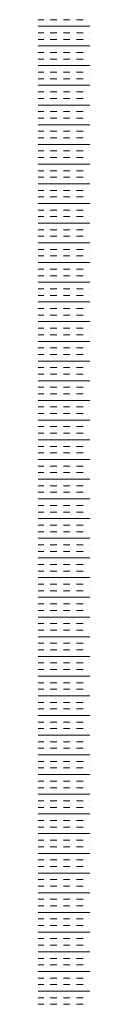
# Model space of a CAD drawing. Header units: millimetres. Extents: x -750 to 72845, y -24282 to 18874.
# Tile 98 of 154: x 66687 to 66712, y 11581 to 12058. Entities that reach past the tile are written whole.
import ezdxf

# ---------------------------------------------------------------- set-up
doc = ezdxf.new("R2010")
doc.units = ezdxf.units.MM
doc.header["$MEASUREMENT"] = 0
doc.layers.add('IRISH HOUSE_HYD AIRPORT_DRAINAGE LAYOUT 1$0$GREY SCALE', color=8, linetype='Continuous')
doc.layers.add('IRISH HOUSE_HYD AIRPORT_DRAINAGE LAYOUT 1$0$GREYSCALE', color=8, linetype='Continuous', lineweight=0)
doc.layers.add('M-MEP-ELPR-EQUIP', color=6, linetype='Continuous', lineweight=20)

# ---------------------------------------------------------------- blocks, each defined once
blk = doc.blocks.new('IRISH HOUSE_HYD AIRPORT_DRAINAGE LAYOUT 1$0$FLOOR PLAN')
at = {"layer": 'IRISH HOUSE_HYD AIRPORT_DRAINAGE LAYOUT 1$0$GREYSCALE', "color": 8, "lineweight": 0}
for p, q in [((16687.27, 12057.96), (16689.97, 12057.96)), ((16687.27, 12054.77), (16712.33, 12054.77)), ((16693.15, 12057.96), (16696.33, 12057.96)), ((16699.51, 12057.96), (16702.7, 12057.96)), ((16705.88, 12057.96), (16709.06, 12057.96)), ((16712.25, 12057.96), (16712.33, 12057.96)), ((16687.27, 12051.59), (16689.97, 12051.59)), ((16693.15, 12051.59), (16696.33, 12051.59)), ((16699.51, 12051.59), (16702.7, 12051.59)), ((16705.88, 12051.59), (16709.06, 12051.59)), ((16712.25, 12051.59), (16712.33, 12051.59)), ((16687.27, 12048.41), (16689.97, 12048.41)), ((16687.27, 12045.23), (16712.33, 12045.23)), ((16693.15, 12048.41), (16696.33, 12048.41)), ((16699.51, 12048.41), (16702.7, 12048.41)), ((16705.88, 12048.41), (16709.06, 12048.41)), ((16712.25, 12048.41), (16712.33, 12048.41)), ((16687.27, 12042.04), (16689.97, 12042.04)), ((16693.15, 12042.04), (16696.33, 12042.04)), ((16699.51, 12042.04), (16702.7, 12042.04)), ((16705.88, 12042.04), (16709.06, 12042.04)), ((16712.25, 12042.04), (16712.33, 12042.04)), ((16687.27, 12038.86), (16689.97, 12038.86)), ((16687.27, 12035.68), (16712.33, 12035.68)), ((16693.15, 12038.86), (16696.33, 12038.86)), ((16699.51, 12038.86), (16702.7, 12038.86)), ((16705.88, 12038.86), (16709.06, 12038.86)), ((16712.25, 12038.86), (16712.33, 12038.86)), ((16687.27, 12032.5), (16689.97, 12032.5)), ((16693.15, 12032.5), (16696.33, 12032.5)), ((16699.51, 12032.5), (16702.7, 12032.5)), ((16705.88, 12032.5), (16709.06, 12032.5)), ((16712.25, 12032.5), (16712.33, 12032.5)), ((16687.27, 12029.31), (16689.97, 12029.31)), ((16687.27, 12026.13), (16712.33, 12026.13)), ((16693.15, 12029.31), (16696.33, 12029.31)), ((16699.51, 12029.31), (16702.7, 12029.31)), ((16705.88, 12029.31), (16709.06, 12029.31)), ((16712.25, 12029.31), (16712.33, 12029.31)), ((16687.27, 12022.95), (16689.97, 12022.95)), ((16693.15, 12022.95), (16696.33, 12022.95)), ((16699.51, 12022.95), (16702.7, 12022.95)), ((16705.88, 12022.95), (16709.06, 12022.95)), ((16712.25, 12022.95), (16712.33, 12022.95)), ((16687.27, 12019.76), (16689.97, 12019.76)), ((16687.27, 12016.58), (16712.33, 12016.58)), ((16693.15, 12019.76), (16696.33, 12019.76)), ((16699.51, 12019.76), (16702.7, 12019.76)), ((16705.88, 12019.76), (16709.06, 12019.76)), ((16712.25, 12019.76), (16712.33, 12019.76)), ((16687.27, 12013.4), (16689.97, 12013.4)), ((16693.15, 12013.4), (16696.33, 12013.4)), ((16699.51, 12013.4), (16702.7, 12013.4)), ((16705.88, 12013.4), (16709.06, 12013.4)), ((16712.25, 12013.4), (16712.33, 12013.4)), ((16687.27, 12010.22), (16689.97, 12010.22)), ((16687.27, 12007.03), (16712.33, 12007.03)), ((16693.15, 12010.22), (16696.33, 12010.22)), ((16699.51, 12010.22), (16702.7, 12010.22)), ((16705.88, 12010.22), (16709.06, 12010.22)), ((16712.25, 12010.22), (16712.33, 12010.22)), ((16687.27, 12003.85), (16689.97, 12003.85)), ((16693.15, 12003.85), (16696.33, 12003.85)), ((16699.51, 12003.85), (16702.7, 12003.85)), ((16705.88, 12003.85), (16709.06, 12003.85)), ((16712.25, 12003.85), (16712.33, 12003.85)), ((16687.27, 12000.67), (16689.97, 12000.67)), ((16687.27, 11997.49), (16712.33, 11997.49)), ((16693.15, 12000.67), (16696.33, 12000.67)), ((16699.51, 12000.67), (16702.7, 12000.67)), ((16705.88, 12000.67), (16709.06, 12000.67)), ((16712.25, 12000.67), (16712.33, 12000.67)), ((16687.27, 11994.3), (16689.97, 11994.3)), ((16693.15, 11994.3), (16696.33, 11994.3)), ((16699.51, 11994.3), (16702.7, 11994.3)), ((16705.88, 11994.3), (16709.06, 11994.3)), ((16712.25, 11994.3), (16712.33, 11994.3)), ((16687.27, 11991.12), (16689.97, 11991.12)), ((16687.27, 11987.94), (16712.33, 11987.94)), ((16693.15, 11991.12), (16696.33, 11991.12)), ((16699.51, 11991.12), (16702.7, 11991.12)), ((16705.88, 11991.12), (16709.06, 11991.12)), ((16712.25, 11991.12), (16712.33, 11991.12)), ((16687.27, 11984.75), (16689.97, 11984.75)), ((16693.15, 11984.75), (16696.33, 11984.75)), ((16699.51, 11984.75), (16702.7, 11984.75)), ((16705.88, 11984.75), (16709.06, 11984.75)), ((16712.25, 11984.75), (16712.33, 11984.75)), ((16687.27, 11981.57), (16689.97, 11981.57)), ((16687.27, 11978.39), (16712.33, 11978.39)), ((16693.15, 11981.57), (16696.33, 11981.57)), ((16699.51, 11981.57), (16702.7, 11981.57)), ((16705.88, 11981.57), (16709.06, 11981.57)), ((16712.25, 11981.57), (16712.33, 11981.57)), ((16687.27, 11975.21), (16689.97, 11975.21)), ((16693.15, 11975.21), (16696.33, 11975.21)), ((16699.51, 11975.21), (16702.7, 11975.21)), ((16705.88, 11975.21), (16709.06, 11975.21)), ((16712.25, 11975.21), (16712.33, 11975.21)), ((16687.27, 11972.02), (16689.97, 11972.02)), ((16687.27, 11968.84), (16712.33, 11968.84)), ((16693.15, 11972.02), (16696.33, 11972.02)), ((16699.51, 11972.02), (16702.7, 11972.02)), ((16705.88, 11972.02), (16709.06, 11972.02)), ((16712.25, 11972.02), (16712.33, 11972.02)), ((16687.27, 11965.66), (16689.97, 11965.66)), ((16693.15, 11965.66), (16696.33, 11965.66)), ((16699.51, 11965.66), (16702.7, 11965.66)), ((16705.88, 11965.66), (16709.06, 11965.66)), ((16712.25, 11965.66), (16712.33, 11965.66)), ((16687.27, 11962.48), (16689.97, 11962.48)), ((16687.27, 11959.29), (16712.33, 11959.29)), ((16693.15, 11962.48), (16696.33, 11962.48)), ((16699.51, 11962.48), (16702.7, 11962.48)), ((16705.88, 11962.48), (16709.06, 11962.48)), ((16712.25, 11962.48), (16712.33, 11962.48)), ((16687.27, 11956.11), (16689.97, 11956.11)), ((16693.15, 11956.11), (16696.33, 11956.11)), ((16699.51, 11956.11), (16702.7, 11956.11)), ((16705.88, 11956.11), (16709.06, 11956.11)), ((16712.25, 11956.11), (16712.33, 11956.11)), ((16687.27, 11952.93), (16689.97, 11952.93)), ((16687.27, 11949.75), (16712.33, 11949.75)), ((16693.15, 11952.93), (16696.33, 11952.93)), ((16699.51, 11952.93), (16702.7, 11952.93)), ((16705.88, 11952.93), (16709.06, 11952.93)), ((16712.25, 11952.93), (16712.33, 11952.93)), ((16687.27, 11946.56), (16689.97, 11946.56)), ((16693.15, 11946.56), (16696.33, 11946.56)), ((16699.51, 11946.56), (16702.7, 11946.56)), ((16705.88, 11946.56), (16709.06, 11946.56)), ((16712.25, 11946.56), (16712.33, 11946.56)), ((16687.27, 11943.38), (16689.97, 11943.38)), ((16687.27, 11940.2), (16712.33, 11940.2)), ((16693.15, 11943.38), (16696.33, 11943.38)), ((16699.51, 11943.38), (16702.7, 11943.38)), ((16705.88, 11943.38), (16709.06, 11943.38)), ((16712.25, 11943.38), (16712.33, 11943.38)), ((16687.27, 11937.01), (16689.97, 11937.01)), ((16693.15, 11937.01), (16696.33, 11937.01)), ((16699.51, 11937.01), (16702.7, 11937.01)), ((16705.88, 11937.01), (16709.06, 11937.01)), ((16712.25, 11937.01), (16712.33, 11937.01)), ((16687.27, 11933.83), (16689.97, 11933.83)), ((16687.27, 11930.65), (16712.33, 11930.65)), ((16693.15, 11933.83), (16696.33, 11933.83)), ((16699.51, 11933.83), (16702.7, 11933.83)), ((16705.88, 11933.83), (16709.06, 11933.83)), ((16712.25, 11933.83), (16712.33, 11933.83)), ((16687.27, 11927.47), (16689.97, 11927.47)), ((16693.15, 11927.47), (16696.33, 11927.47)), ((16699.51, 11927.47), (16702.7, 11927.47)), ((16705.88, 11927.47), (16709.06, 11927.47)), ((16712.25, 11927.47), (16712.33, 11927.47)), ((16687.27, 11924.28), (16689.97, 11924.28)), ((16687.27, 11921.1), (16712.33, 11921.1)), ((16693.15, 11924.28), (16696.33, 11924.28)), ((16699.51, 11924.28), (16702.7, 11924.28)), ((16705.88, 11924.28), (16709.06, 11924.28)), ((16712.25, 11924.28), (16712.33, 11924.28)), ((16687.27, 11917.92), (16689.97, 11917.92)), ((16693.15, 11917.92), (16696.33, 11917.92)), ((16699.51, 11917.92), (16702.7, 11917.92)), ((16705.88, 11917.92), (16709.06, 11917.92)), ((16712.25, 11917.92), (16712.33, 11917.92)), ((16687.27, 11914.74), (16689.97, 11914.74)), ((16687.27, 11911.55), (16712.33, 11911.55)), ((16693.15, 11914.74), (16696.33, 11914.74)), ((16699.51, 11914.74), (16702.7, 11914.74)), ((16705.88, 11914.74), (16709.06, 11914.74)), ((16712.25, 11914.74), (16712.33, 11914.74)), ((16687.27, 11908.37), (16689.97, 11908.37)), ((16693.15, 11908.37), (16696.33, 11908.37)), ((16699.51, 11908.37), (16702.7, 11908.37)), ((16705.88, 11908.37), (16709.06, 11908.37)), ((16712.25, 11908.37), (16712.33, 11908.37)), ((16687.27, 11905.19), (16689.97, 11905.19)), ((16687.27, 11902), (16712.33, 11902)), ((16693.15, 11905.19), (16696.33, 11905.19)), ((16699.51, 11905.19), (16702.7, 11905.19)), ((16705.88, 11905.19), (16709.06, 11905.19)), ((16712.25, 11905.19), (16712.33, 11905.19)), ((16687.27, 11898.82), (16689.97, 11898.82)), ((16693.15, 11898.82), (16696.33, 11898.82)), ((16699.51, 11898.82), (16702.7, 11898.82)), ((16705.88, 11898.82), (16709.06, 11898.82)), ((16712.25, 11898.82), (16712.33, 11898.82)), ((16687.27, 11895.64), (16689.97, 11895.64)), ((16687.27, 11892.46), (16712.33, 11892.46)), ((16693.15, 11895.64), (16696.33, 11895.64)), ((16699.51, 11895.64), (16702.7, 11895.64)), ((16705.88, 11895.64), (16709.06, 11895.64)), ((16712.25, 11895.64), (16712.33, 11895.64)), ((16687.27, 11889.27), (16689.97, 11889.27)), ((16693.15, 11889.27), (16696.33, 11889.27)), ((16699.51, 11889.27), (16702.7, 11889.27)), ((16705.88, 11889.27), (16709.06, 11889.27)), ((16712.25, 11889.27), (16712.33, 11889.27)), ((16687.27, 11886.09), (16689.97, 11886.09)), ((16687.27, 11882.91), (16712.33, 11882.91)), ((16693.15, 11886.09), (16696.33, 11886.09)), ((16699.51, 11886.09), (16702.7, 11886.09)), ((16705.88, 11886.09), (16709.06, 11886.09)), ((16712.25, 11886.09), (16712.33, 11886.09)), ((16687.27, 11879.73), (16689.97, 11879.73)), ((16693.15, 11879.73), (16696.33, 11879.73)), ((16699.51, 11879.73), (16702.7, 11879.73)), ((16705.88, 11879.73), (16709.06, 11879.73)), ((16712.25, 11879.73), (16712.33, 11879.73)), ((16687.27, 11876.54), (16689.97, 11876.54)), ((16687.27, 11873.36), (16712.33, 11873.36)), ((16693.15, 11876.54), (16696.33, 11876.54)), ((16699.51, 11876.54), (16702.7, 11876.54)), ((16705.88, 11876.54), (16709.06, 11876.54)), ((16712.25, 11876.54), (16712.33, 11876.54)), ((16687.27, 11870.18), (16689.97, 11870.18)), ((16693.15, 11870.18), (16696.33, 11870.18)), ((16699.51, 11870.18), (16702.7, 11870.18)), ((16705.88, 11870.18), (16709.06, 11870.18)), ((16712.25, 11870.18), (16712.33, 11870.18)), ((16687.27, 11867), (16689.97, 11867)), ((16687.27, 11863.81), (16712.33, 11863.81)), ((16693.15, 11867), (16696.33, 11867)), ((16699.51, 11867), (16702.7, 11867)), ((16705.88, 11867), (16709.06, 11867)), ((16712.25, 11867), (16712.33, 11867)), ((16687.27, 11860.63), (16689.97, 11860.63)), ((16693.15, 11860.63), (16696.33, 11860.63)), ((16699.51, 11860.63), (16702.7, 11860.63)), ((16705.88, 11860.63), (16709.06, 11860.63)), ((16712.25, 11860.63), (16712.33, 11860.63)), ((16687.27, 11857.45), (16689.97, 11857.45)), ((16687.27, 11854.26), (16712.33, 11854.26)), ((16693.15, 11857.45), (16696.33, 11857.45)), ((16699.51, 11857.45), (16702.7, 11857.45)), ((16705.88, 11857.45), (16709.06, 11857.45)), ((16712.25, 11857.45), (16712.33, 11857.45)), ((16687.27, 11851.08), (16689.97, 11851.08)), ((16693.15, 11851.08), (16696.33, 11851.08)), ((16699.51, 11851.08), (16702.7, 11851.08)), ((16705.88, 11851.08), (16709.06, 11851.08)), ((16712.25, 11851.08), (16712.33, 11851.08)), ((16687.27, 11847.9), (16689.97, 11847.9)), ((16687.27, 11844.72), (16712.33, 11844.72)), ((16693.15, 11847.9), (16696.33, 11847.9)), ((16699.51, 11847.9), (16702.7, 11847.9)), ((16705.88, 11847.9), (16709.06, 11847.9)), ((16712.25, 11847.9), (16712.33, 11847.9)), ((16687.27, 11841.53), (16689.97, 11841.53)), ((16693.15, 11841.53), (16696.33, 11841.53)), ((16699.51, 11841.53), (16702.7, 11841.53)), ((16705.88, 11841.53), (16709.06, 11841.53)), ((16712.25, 11841.53), (16712.33, 11841.53)), ((16687.27, 11838.35), (16689.97, 11838.35)), ((16687.27, 11835.17), (16712.33, 11835.17)), ((16693.15, 11838.35), (16696.33, 11838.35)), ((16699.51, 11838.35), (16702.7, 11838.35)), ((16705.88, 11838.35), (16709.06, 11838.35)), ((16712.25, 11838.35), (16712.33, 11838.35)), ((16687.27, 11831.99), (16689.97, 11831.99)), ((16693.15, 11831.99), (16696.33, 11831.99)), ((16699.51, 11831.99), (16702.7, 11831.99)), ((16705.88, 11831.99), (16709.06, 11831.99)), ((16712.25, 11831.99), (16712.33, 11831.99)), ((16687.27, 11828.8), (16689.97, 11828.8)), ((16687.27, 11825.62), (16712.33, 11825.62)), ((16693.15, 11828.8), (16696.33, 11828.8)), ((16699.51, 11828.8), (16702.7, 11828.8)), ((16705.88, 11828.8), (16709.06, 11828.8)), ((16712.25, 11828.8), (16712.33, 11828.8)), ((16687.27, 11822.44), (16689.97, 11822.44)), ((16693.15, 11822.44), (16696.33, 11822.44)), ((16699.51, 11822.44), (16702.7, 11822.44)), ((16705.88, 11822.44), (16709.06, 11822.44)), ((16712.25, 11822.44), (16712.33, 11822.44)), ((16687.27, 11819.25), (16689.97, 11819.25)), ((16687.27, 11816.07), (16712.33, 11816.07)), ((16693.15, 11819.25), (16696.33, 11819.25)), ((16699.51, 11819.25), (16702.7, 11819.25)), ((16705.88, 11819.25), (16709.06, 11819.25)), ((16712.25, 11819.25), (16712.33, 11819.25)), ((16687.27, 11812.89), (16689.97, 11812.89)), ((16693.15, 11812.89), (16696.33, 11812.89)), ((16699.51, 11812.89), (16702.7, 11812.89)), ((16705.88, 11812.89), (16709.06, 11812.89)), ((16712.25, 11812.89), (16712.33, 11812.89)), ((16687.27, 11809.71), (16689.97, 11809.71)), ((16687.27, 11806.52), (16712.33, 11806.52)), ((16693.15, 11809.71), (16696.33, 11809.71)), ((16699.51, 11809.71), (16702.7, 11809.71)), ((16705.88, 11809.71), (16709.06, 11809.71)), ((16712.25, 11809.71), (16712.33, 11809.71)), ((16687.27, 11803.34), (16689.97, 11803.34)), ((16693.15, 11803.34), (16696.33, 11803.34)), ((16699.51, 11803.34), (16702.7, 11803.34)), ((16705.88, 11803.34), (16709.06, 11803.34)), ((16712.25, 11803.34), (16712.33, 11803.34)), ((16687.27, 11800.16), (16689.97, 11800.16)), ((16687.27, 11796.98), (16712.33, 11796.98)), ((16693.15, 11800.16), (16696.33, 11800.16)), ((16699.51, 11800.16), (16702.7, 11800.16)), ((16705.88, 11800.16), (16709.06, 11800.16)), ((16712.25, 11800.16), (16712.33, 11800.16)), ((16687.27, 11793.79), (16689.97, 11793.79)), ((16693.15, 11793.79), (16696.33, 11793.79)), ((16699.51, 11793.79), (16702.7, 11793.79)), ((16705.88, 11793.79), (16709.06, 11793.79)), ((16712.25, 11793.79), (16712.33, 11793.79)), ((16687.27, 11790.61), (16689.97, 11790.61)), ((16687.27, 11787.43), (16712.33, 11787.43)), ((16693.15, 11790.61), (16696.33, 11790.61)), ((16699.51, 11790.61), (16702.7, 11790.61)), ((16705.88, 11790.61), (16709.06, 11790.61)), ((16712.25, 11790.61), (16712.33, 11790.61)), ((16687.27, 11784.25), (16689.97, 11784.25)), ((16693.15, 11784.25), (16696.33, 11784.25)), ((16699.51, 11784.25), (16702.7, 11784.25)), ((16705.88, 11784.25), (16709.06, 11784.25)), ((16712.25, 11784.25), (16712.33, 11784.25)), ((16687.27, 11781.06), (16689.97, 11781.06)), ((16687.27, 11777.88), (16712.33, 11777.88)), ((16693.15, 11781.06), (16696.33, 11781.06)), ((16699.51, 11781.06), (16702.7, 11781.06)), ((16705.88, 11781.06), (16709.06, 11781.06)), ((16712.25, 11781.06), (16712.33, 11781.06)), ((16687.27, 11774.7), (16689.97, 11774.7)), ((16693.15, 11774.7), (16696.33, 11774.7)), ((16699.51, 11774.7), (16702.7, 11774.7)), ((16705.88, 11774.7), (16709.06, 11774.7)), ((16712.25, 11774.7), (16712.33, 11774.7)), ((16687.27, 11771.51), (16689.97, 11771.51)), ((16687.27, 11768.33), (16712.33, 11768.33)), ((16693.15, 11771.51), (16696.33, 11771.51)), ((16699.51, 11771.51), (16702.7, 11771.51)), ((16705.88, 11771.51), (16709.06, 11771.51)), ((16712.25, 11771.51), (16712.33, 11771.51)), ((16687.27, 11765.15), (16689.97, 11765.15)), ((16693.15, 11765.15), (16696.33, 11765.15)), ((16699.51, 11765.15), (16702.7, 11765.15)), ((16705.88, 11765.15), (16709.06, 11765.15)), ((16712.25, 11765.15), (16712.33, 11765.15)), ((16687.27, 11761.97), (16689.97, 11761.97)), ((16687.27, 11758.78), (16712.33, 11758.78)), ((16693.15, 11761.97), (16696.33, 11761.97)), ((16699.51, 11761.97), (16702.7, 11761.97)), ((16705.88, 11761.97), (16709.06, 11761.97)), ((16712.25, 11761.97), (16712.33, 11761.97)), ((16687.27, 11755.6), (16689.97, 11755.6)), ((16693.15, 11755.6), (16696.33, 11755.6)), ((16699.51, 11755.6), (16702.7, 11755.6)), ((16705.88, 11755.6), (16709.06, 11755.6)), ((16712.25, 11755.6), (16712.33, 11755.6)), ((16687.27, 11752.42), (16689.97, 11752.42)), ((16687.27, 11749.24), (16712.33, 11749.24)), ((16693.15, 11752.42), (16696.33, 11752.42)), ((16699.51, 11752.42), (16702.7, 11752.42)), ((16705.88, 11752.42), (16709.06, 11752.42)), ((16712.25, 11752.42), (16712.33, 11752.42)), ((16687.27, 11746.05), (16689.97, 11746.05)), ((16693.15, 11746.05), (16696.33, 11746.05)), ((16699.51, 11746.05), (16702.7, 11746.05)), ((16705.88, 11746.05), (16709.06, 11746.05)), ((16712.25, 11746.05), (16712.33, 11746.05)), ((16687.27, 11742.87), (16689.97, 11742.87)), ((16687.27, 11739.69), (16712.33, 11739.69)), ((16693.15, 11742.87), (16696.33, 11742.87)), ((16699.51, 11742.87), (16702.7, 11742.87)), ((16705.88, 11742.87), (16709.06, 11742.87)), ((16712.25, 11742.87), (16712.33, 11742.87)), ((16687.27, 11736.5), (16689.97, 11736.5)), ((16693.15, 11736.5), (16696.33, 11736.5)), ((16699.51, 11736.5), (16702.7, 11736.5)), ((16705.88, 11736.5), (16709.06, 11736.5)), ((16712.25, 11736.5), (16712.33, 11736.5)), ((16687.27, 11733.32), (16689.97, 11733.32)), ((16687.27, 11730.14), (16712.33, 11730.14)), ((16693.15, 11733.32), (16696.33, 11733.32)), ((16699.51, 11733.32), (16702.7, 11733.32)), ((16705.88, 11733.32), (16709.06, 11733.32)), ((16712.25, 11733.32), (16712.33, 11733.32)), ((16687.27, 11726.96), (16689.97, 11726.96)), ((16693.15, 11726.96), (16696.33, 11726.96)), ((16699.51, 11726.96), (16702.7, 11726.96)), ((16705.88, 11726.96), (16709.06, 11726.96)), ((16712.25, 11726.96), (16712.33, 11726.96)), ((16687.27, 11723.77), (16689.97, 11723.77)), ((16687.27, 11720.59), (16712.33, 11720.59)), ((16693.15, 11723.77), (16696.33, 11723.77)), ((16699.51, 11723.77), (16702.7, 11723.77)), ((16705.88, 11723.77), (16709.06, 11723.77)), ((16712.25, 11723.77), (16712.33, 11723.77)), ((16687.27, 11717.41), (16689.97, 11717.41)), ((16693.15, 11717.41), (16696.33, 11717.41)), ((16699.51, 11717.41), (16702.7, 11717.41)), ((16705.88, 11717.41), (16709.06, 11717.41)), ((16712.25, 11717.41), (16712.33, 11717.41)), ((16687.27, 11714.23), (16689.97, 11714.23)), ((16687.27, 11711.04), (16712.33, 11711.04)), ((16693.15, 11714.23), (16696.33, 11714.23)), ((16699.51, 11714.23), (16702.7, 11714.23)), ((16705.88, 11714.23), (16709.06, 11714.23)), ((16712.25, 11714.23), (16712.33, 11714.23)), ((16687.27, 11707.86), (16689.97, 11707.86)), ((16693.15, 11707.86), (16696.33, 11707.86)), ((16699.51, 11707.86), (16702.7, 11707.86)), ((16705.88, 11707.86), (16709.06, 11707.86)), ((16712.25, 11707.86), (16712.33, 11707.86)), ((16687.27, 11704.68), (16689.97, 11704.68)), ((16687.27, 11701.49), (16712.33, 11701.49)), ((16693.15, 11704.68), (16696.33, 11704.68)), ((16699.51, 11704.68), (16702.7, 11704.68)), ((16705.88, 11704.68), (16709.06, 11704.68)), ((16712.25, 11704.68), (16712.33, 11704.68)), ((16687.27, 11698.31), (16689.97, 11698.31)), ((16693.15, 11698.31), (16696.33, 11698.31)), ((16699.51, 11698.31), (16702.7, 11698.31)), ((16705.88, 11698.31), (16709.06, 11698.31)), ((16712.25, 11698.31), (16712.33, 11698.31)), ((16687.27, 11695.13), (16689.97, 11695.13)), ((16687.27, 11691.95), (16712.33, 11691.95)), ((16693.15, 11695.13), (16696.33, 11695.13)), ((16699.51, 11695.13), (16702.7, 11695.13)), ((16705.88, 11695.13), (16709.06, 11695.13)), ((16712.25, 11695.13), (16712.33, 11695.13)), ((16687.27, 11688.76), (16689.97, 11688.76)), ((16693.15, 11688.76), (16696.33, 11688.76)), ((16699.51, 11688.76), (16702.7, 11688.76)), ((16705.88, 11688.76), (16709.06, 11688.76)), ((16712.25, 11688.76), (16712.33, 11688.76)), ((16687.27, 11685.58), (16689.97, 11685.58)), ((16687.27, 11682.4), (16712.33, 11682.4)), ((16693.15, 11685.58), (16696.33, 11685.58)), ((16699.51, 11685.58), (16702.7, 11685.58)), ((16705.88, 11685.58), (16709.06, 11685.58)), ((16712.25, 11685.58), (16712.33, 11685.58)), ((16687.27, 11679.22), (16689.97, 11679.22)), ((16693.15, 11679.22), (16696.33, 11679.22)), ((16699.51, 11679.22), (16702.7, 11679.22)), ((16705.88, 11679.22), (16709.06, 11679.22)), ((16712.25, 11679.22), (16712.33, 11679.22)), ((16687.27, 11676.03), (16689.97, 11676.03)), ((16687.27, 11672.85), (16712.33, 11672.85)), ((16693.15, 11676.03), (16696.33, 11676.03)), ((16699.51, 11676.03), (16702.7, 11676.03)), ((16705.88, 11676.03), (16709.06, 11676.03)), ((16712.25, 11676.03), (16712.33, 11676.03)), ((16687.27, 11669.67), (16689.97, 11669.67)), ((16693.15, 11669.67), (16696.33, 11669.67)), ((16699.51, 11669.67), (16702.7, 11669.67)), ((16705.88, 11669.67), (16709.06, 11669.67)), ((16712.25, 11669.67), (16712.33, 11669.67)), ((16687.27, 11666.49), (16689.97, 11666.49)), ((16687.27, 11663.3), (16712.33, 11663.3)), ((16693.15, 11666.49), (16696.33, 11666.49)), ((16699.51, 11666.49), (16702.7, 11666.49)), ((16705.88, 11666.49), (16709.06, 11666.49)), ((16712.25, 11666.49), (16712.33, 11666.49)), ((16687.27, 11660.12), (16689.97, 11660.12)), ((16693.15, 11660.12), (16696.33, 11660.12)), ((16699.51, 11660.12), (16702.7, 11660.12)), ((16705.88, 11660.12), (16709.06, 11660.12)), ((16712.25, 11660.12), (16712.33, 11660.12)), ((16687.27, 11656.94), (16689.97, 11656.94)), ((16687.27, 11653.75), (16712.33, 11653.75)), ((16693.15, 11656.94), (16696.33, 11656.94)), ((16699.51, 11656.94), (16702.7, 11656.94)), ((16705.88, 11656.94), (16709.06, 11656.94)), ((16712.25, 11656.94), (16712.33, 11656.94)), ((16687.27, 11650.57), (16689.97, 11650.57)), ((16693.15, 11650.57), (16696.33, 11650.57)), ((16699.51, 11650.57), (16702.7, 11650.57)), ((16705.88, 11650.57), (16709.06, 11650.57)), ((16712.25, 11650.57), (16712.33, 11650.57)), ((16687.27, 11647.39), (16689.97, 11647.39)), ((16687.27, 11644.21), (16712.33, 11644.21)), ((16693.15, 11647.39), (16696.33, 11647.39)), ((16699.51, 11647.39), (16702.7, 11647.39)), ((16705.88, 11647.39), (16709.06, 11647.39)), ((16712.25, 11647.39), (16712.33, 11647.39)), ((16687.27, 11641.02), (16689.97, 11641.02)), ((16693.15, 11641.02), (16696.33, 11641.02)), ((16699.51, 11641.02), (16702.7, 11641.02)), ((16705.88, 11641.02), (16709.06, 11641.02)), ((16712.25, 11641.02), (16712.33, 11641.02)), ((16687.27, 11637.84), (16689.97, 11637.84)), ((16687.27, 11634.66), (16712.33, 11634.66)), ((16693.15, 11637.84), (16696.33, 11637.84)), ((16699.51, 11637.84), (16702.7, 11637.84)), ((16705.88, 11637.84), (16709.06, 11637.84)), ((16712.25, 11637.84), (16712.33, 11637.84)), ((16687.27, 11631.48), (16689.97, 11631.48)), ((16693.15, 11631.48), (16696.33, 11631.48)), ((16699.51, 11631.48), (16702.7, 11631.48)), ((16705.88, 11631.48), (16709.06, 11631.48)), ((16712.25, 11631.48), (16712.33, 11631.48)), ((16687.27, 11628.29), (16689.97, 11628.29)), ((16687.27, 11625.11), (16712.33, 11625.11)), ((16693.15, 11628.29), (16696.33, 11628.29)), ((16699.51, 11628.29), (16702.7, 11628.29)), ((16705.88, 11628.29), (16709.06, 11628.29)), ((16712.25, 11628.29), (16712.33, 11628.29)), ((16687.27, 11621.93), (16689.97, 11621.93)), ((16693.15, 11621.93), (16696.33, 11621.93)), ((16699.51, 11621.93), (16702.7, 11621.93)), ((16705.88, 11621.93), (16709.06, 11621.93)), ((16712.25, 11621.93), (16712.33, 11621.93)), ((16687.27, 11618.74), (16689.97, 11618.74)), ((16687.27, 11615.56), (16712.33, 11615.56)), ((16693.15, 11618.74), (16696.33, 11618.74)), ((16699.51, 11618.74), (16702.7, 11618.74)), ((16705.88, 11618.74), (16709.06, 11618.74)), ((16712.25, 11618.74), (16712.33, 11618.74)), ((16687.27, 11612.38), (16689.97, 11612.38)), ((16693.15, 11612.38), (16696.33, 11612.38)), ((16699.51, 11612.38), (16702.7, 11612.38)), ((16705.88, 11612.38), (16709.06, 11612.38)), ((16712.25, 11612.38), (16712.33, 11612.38)), ((16687.27, 11609.2), (16689.97, 11609.2)), ((16687.27, 11606.01), (16712.33, 11606.01)), ((16693.15, 11609.2), (16696.33, 11609.2)), ((16699.51, 11609.2), (16702.7, 11609.2)), ((16705.88, 11609.2), (16709.06, 11609.2)), ((16712.25, 11609.2), (16712.33, 11609.2)), ((16687.27, 11602.83), (16689.97, 11602.83)), ((16693.15, 11602.83), (16696.33, 11602.83)), ((16699.51, 11602.83), (16702.7, 11602.83)), ((16705.88, 11602.83), (16709.06, 11602.83)), ((16712.25, 11602.83), (16712.33, 11602.83)), ((16687.27, 11599.65), (16689.97, 11599.65)), ((16687.27, 11596.47), (16712.33, 11596.47)), ((16693.15, 11599.65), (16696.33, 11599.65)), ((16699.51, 11599.65), (16702.7, 11599.65)), ((16705.88, 11599.65), (16709.06, 11599.65)), ((16712.25, 11599.65), (16712.33, 11599.65)), ((16687.27, 11593.28), (16689.97, 11593.28)), ((16693.15, 11593.28), (16696.33, 11593.28)), ((16699.51, 11593.28), (16702.7, 11593.28)), ((16705.88, 11593.28), (16709.06, 11593.28)), ((16712.25, 11593.28), (16712.33, 11593.28)), ((16687.27, 11590.1), (16689.97, 11590.1)), ((16687.27, 11586.92), (16712.33, 11586.92)), ((16693.15, 11590.1), (16696.33, 11590.1)), ((16699.51, 11590.1), (16702.7, 11590.1)), ((16705.88, 11590.1), (16709.06, 11590.1)), ((16712.25, 11590.1), (16712.33, 11590.1)), ((16687.27, 11583.74), (16689.97, 11583.74)), ((16693.15, 11583.74), (16696.33, 11583.74)), ((16699.51, 11583.74), (16702.7, 11583.74)), ((16705.88, 11583.74), (16709.06, 11583.74)), ((16712.25, 11583.74), (16712.33, 11583.74)), ((16687.27, 11580.55), (16689.97, 11580.55)), ((16693.15, 11580.55), (16696.33, 11580.55)), ((16699.51, 11580.55), (16702.7, 11580.55)), ((16705.88, 11580.55), (16709.06, 11580.55)), ((16712.25, 11580.55), (16712.33, 11580.55))]:
    blk.add_line(p, q, dxfattribs=at)
blk = doc.blocks.new('IRISH HOUSE_HYD AIRPORT_DRAINAGE LAYOUT 1')
at = {"layer": 'IRISH HOUSE_HYD AIRPORT_DRAINAGE LAYOUT 1$0$GREY SCALE'}
blk.add_blockref('IRISH HOUSE_HYD AIRPORT_DRAINAGE LAYOUT 1$0$FLOOR PLAN', (0, 0), dxfattribs=at)

msp = doc.modelspace()

# ---------------------------------------------------------------- block references
at = {"layer": 'M-MEP-ELPR-EQUIP'}
msp.add_blockref('IRISH HOUSE_HYD AIRPORT_DRAINAGE LAYOUT 1', (50000, 0), dxfattribs=at)

doc.saveas('drawing.dxf')
